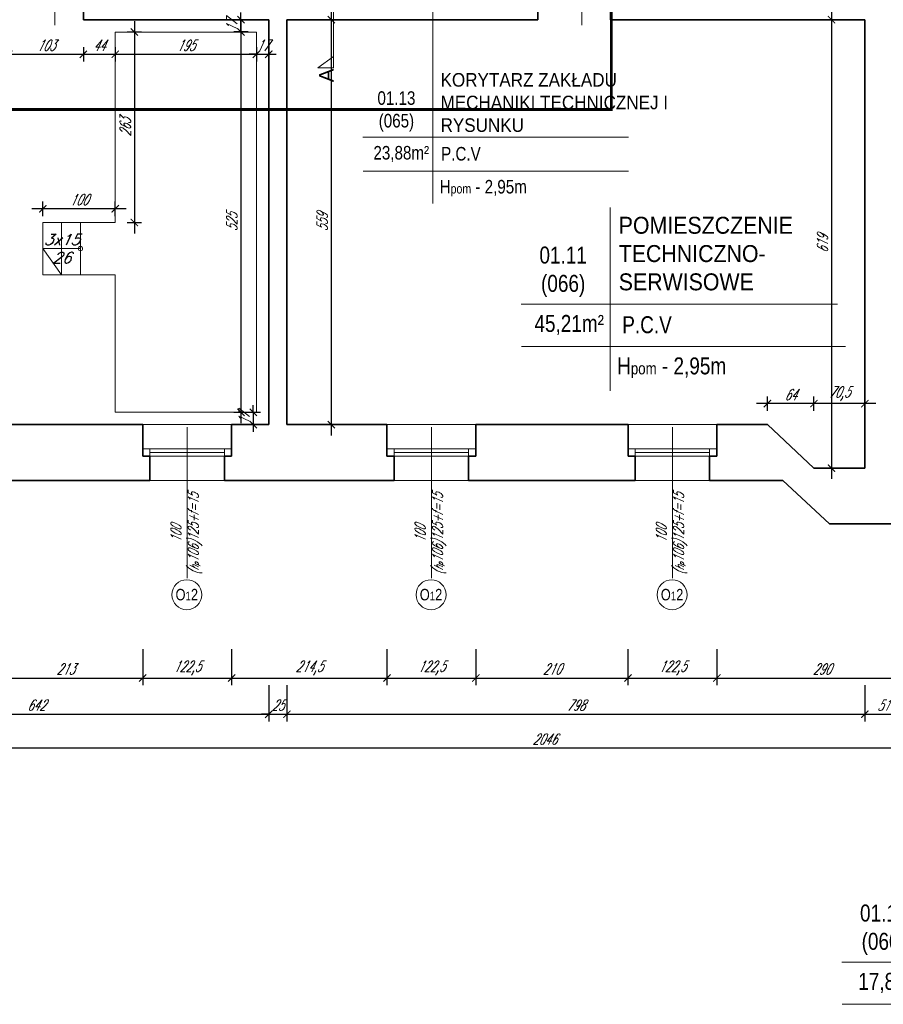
# Model space of a CAD drawing. Header units: millimetres. Extents: x 402 to 79005, y -7782 to 89952.
# Tile 235 of 256: x 25987 to 27179, y 35050 to 36409. Entities that reach past the tile are written whole.
import ezdxf

# ---------------------------------------------------------------- set-up
doc = ezdxf.new("R2010")
doc.units = ezdxf.units.MM
doc.header["$LTSCALE"] = 10
doc.linetypes.add('ACAD_ISO04W100', pattern=[30, 24, -3, 0, -3])
doc.linetypes.add('DASHED', pattern=[19.05, 12.7, -6.35])
doc.layers.get('0').update_dxf_attribs({"lineweight": 0})
doc.layers.get('Defpoints').update_dxf_attribs({"color": 253})
for name, color, linetype, lineweight in [('01 parter - ściany', 253, 'Continuous', 35), ('03-01_okna', 253, 'Continuous', 15), ('03-02_schody', 253, 'Continuous', 5), ('03_drzwi', 253, 'Continuous', 15), ('04-1_widok', 253, 'Continuous', 5), ('05-01_wymiary', 253, 'Continuous', 5), ('05-03_opis', 253, 'Continuous', 5), ('0_A_GRANICA OPRACOWANIA', 1, 'Continuous', 0), ('0_A_PRZEKRÓJ', 5, 'Continuous', 0)]:
    doc.layers.add(name, color=color, linetype=linetype, lineweight=lineweight)
doc.styles.add('ariel', font='ARIAL.TTF', dxfattribs={"width": 0.8})
doc.styles.add('ariel_wym', font='simplex.shx', dxfattribs={"width": 0.65, "oblique": 25})
doc.styles.get("Standard").update_dxf_attribs({"font": 'arial.ttf'})
doc.dimstyles.new('ariel 50', dxfattribs={"dimtxt": 15, "dimasz": 10, "dimexe": 10, "dimexo": 0, "dimgap": 5, "dimtad": 1, "dimdec": 1, "dimrnd": 0.5, "dimtxsty": 'ariel_wym', "dimblk": 'ARCHTICK', "dimcen": 2.5, "dimdle": 15, "dimazin": 0, "dimtfac": 1, "dimtdec": 1, "dimtix": 1, "dimtmove": 0, "dimatfit": 3, "dimldrblk": 'DOT', "dimfxl": 0, "dimarcsym": 0})
doc.dimstyles.new('ariel 50 wnętrze', dxfattribs={"dimtxt": 15, "dimasz": 10, "dimexe": 10, "dimexo": 0, "dimgap": 5, "dimtad": 1, "dimdec": 1, "dimrnd": 0.5, "dimtxsty": 'ariel_wym', "dimblk": 'ARCHTICK', "dimcen": 2.5, "dimdle": 15, "dimazin": 0, "dimtfac": 1, "dimtdec": 1, "dimtix": 1, "dimtmove": 0, "dimatfit": 3, "dimldrblk": 'DOT', "dimfxl": 0, "dimarcsym": 0})

# ---------------------------------------------------------------- blocks, each defined once
blk = doc.blocks.new('_ArchTick')
at = {"color": 0, "linetype": 'ByBlock', "const_width": 0.15}
blk.add_lwpolyline([(-0.5, -0.5), (0.5, 0.5)], dxfattribs=at)
blk = doc.blocks.new('*D943')
at = {"layer": '05-01_wymiary', "color": 0, "lineweight": -2}
for p, q in [((25943.6, 35540.3), (25943.6, 35490.3)), ((26156.8, 35540.3), (26156.8, 35490.3)), ((25928.6, 35500.3), (26171.8, 35500.3))]:
    blk.add_line(p, q, dxfattribs=at)
at = {"layer": 'Defpoints', "color": 0}
for p in [(25943.6, 35850), (26156.8, 35850), (26156.8, 35500.3)]:
    blk.add_point(p, dxfattribs=at)
at = {"layer": '05-01_wymiary', "color": 0, "lineweight": -2, "xscale": 10, "yscale": 10, "zscale": 10, "rotation": 180}
blk.add_blockref('_ArchTick', (25943.6, 35500.3), dxfattribs=at)
at = {"layer": '05-01_wymiary', "color": 0, "lineweight": -2, "xscale": 10, "yscale": 10, "zscale": 10}
blk.add_blockref('_ArchTick', (26156.8, 35500.3), dxfattribs=at)
at = {"layer": '05-01_wymiary', "color": 0, "insert": (26050.2, 35512.8), "char_height": 15, "attachment_point": 5, "style": 'ariel_wym'}
blk.add_mtext('213', dxfattribs=at)
blk = doc.blocks.new('_Dot')
at = {"color": 0, "linetype": 'ByBlock', "lineweight": -2}
blk.add_line((-0.5, 0), (-1, 0), dxfattribs=at)
at = {"color": 0, "linetype": 'ByBlock', "const_width": 0.5}
blk.add_lwpolyline([(-0.25, 0, 1), (0.25, 0, 1)], format="xyb", close=True, dxfattribs=at)
blk = doc.blocks.new('*D944')
at = {"layer": '05-01_wymiary', "color": 0, "lineweight": -2}
for p, q in [((26156.8, 35540.3), (26156.8, 35490.3)), ((26279.5, 35540.3), (26279.5, 35490.3)), ((26141.8, 35500.3), (26294.5, 35500.3))]:
    blk.add_line(p, q, dxfattribs=at)
at = {"layer": 'Defpoints', "color": 0}
for p in [(26156.8, 35850), (26279.5, 35850), (26279.5, 35500.3)]:
    blk.add_point(p, dxfattribs=at)
at = {"layer": '05-01_wymiary', "color": 0, "lineweight": -2, "xscale": 10, "yscale": 10, "zscale": 10, "rotation": 180}
blk.add_blockref('_ArchTick', (26156.8, 35500.3), dxfattribs=at)
at = {"layer": '05-01_wymiary', "color": 0, "lineweight": -2, "xscale": 10, "yscale": 10, "zscale": 10}
blk.add_blockref('_ArchTick', (26279.5, 35500.3), dxfattribs=at)
at = {"layer": '05-01_wymiary', "color": 0, "insert": (26218.2, 35514.2), "char_height": 15, "attachment_point": 5, "style": 'ariel_wym'}
blk.add_mtext('122,5', dxfattribs=at)
blk = doc.blocks.new('*D945')
at = {"layer": '05-01_wymiary', "color": 0, "lineweight": -2}
for p, q in [((26279.5, 35540.3), (26279.5, 35490.3)), ((26494, 35540.3), (26494, 35490.3)), ((26264.5, 35500.3), (26509, 35500.3))]:
    blk.add_line(p, q, dxfattribs=at)
at = {"layer": 'Defpoints', "color": 0}
for p in [(26279.5, 35850), (26494, 35850), (26494, 35500.3)]:
    blk.add_point(p, dxfattribs=at)
at = {"layer": '05-01_wymiary', "color": 0, "lineweight": -2, "xscale": 10, "yscale": 10, "zscale": 10, "rotation": 180}
blk.add_blockref('_ArchTick', (26279.5, 35500.3), dxfattribs=at)
at = {"layer": '05-01_wymiary', "color": 0, "lineweight": -2, "xscale": 10, "yscale": 10, "zscale": 10}
blk.add_blockref('_ArchTick', (26494, 35500.3), dxfattribs=at)
at = {"layer": '05-01_wymiary', "color": 0, "insert": (26386.8, 35514.2), "char_height": 15, "attachment_point": 5, "style": 'ariel_wym'}
blk.add_mtext('214,5', dxfattribs=at)
blk = doc.blocks.new('*D946')
at = {"layer": '05-01_wymiary', "color": 0, "lineweight": -2}
for p, q in [((26494, 35540.3), (26494, 35490.3)), ((26616.7, 35540.3), (26616.7, 35490.3)), ((26479, 35500.3), (26631.7, 35500.3))]:
    blk.add_line(p, q, dxfattribs=at)
at = {"layer": 'Defpoints', "color": 0}
for p in [(26494, 35850), (26616.7, 35850), (26616.7, 35500.3)]:
    blk.add_point(p, dxfattribs=at)
at = {"layer": '05-01_wymiary', "color": 0, "lineweight": -2, "xscale": 10, "yscale": 10, "zscale": 10, "rotation": 180}
blk.add_blockref('_ArchTick', (26494, 35500.3), dxfattribs=at)
at = {"layer": '05-01_wymiary', "color": 0, "lineweight": -2, "xscale": 10, "yscale": 10, "zscale": 10}
blk.add_blockref('_ArchTick', (26616.7, 35500.3), dxfattribs=at)
at = {"layer": '05-01_wymiary', "color": 0, "insert": (26555.4, 35514.2), "char_height": 15, "attachment_point": 5, "style": 'ariel_wym'}
blk.add_mtext('122,5', dxfattribs=at)
blk = doc.blocks.new('*D947')
at = {"layer": '05-01_wymiary', "color": 0, "lineweight": -2}
for p, q in [((26616.7, 35540.3), (26616.7, 35490.3)), ((26826.8, 35540.3), (26826.8, 35490.3)), ((26601.7, 35500.3), (26841.8, 35500.3))]:
    blk.add_line(p, q, dxfattribs=at)
at = {"layer": 'Defpoints', "color": 0}
for p in [(26616.7, 35850), (26826.8, 35850), (26826.8, 35500.3)]:
    blk.add_point(p, dxfattribs=at)
at = {"layer": '05-01_wymiary', "color": 0, "lineweight": -2, "xscale": 10, "yscale": 10, "zscale": 10, "rotation": 180}
blk.add_blockref('_ArchTick', (26616.7, 35500.3), dxfattribs=at)
at = {"layer": '05-01_wymiary', "color": 0, "lineweight": -2, "xscale": 10, "yscale": 10, "zscale": 10}
blk.add_blockref('_ArchTick', (26826.8, 35500.3), dxfattribs=at)
at = {"layer": '05-01_wymiary', "color": 0, "insert": (26721.8, 35512.8), "char_height": 15, "attachment_point": 5, "style": 'ariel_wym'}
blk.add_mtext('210', dxfattribs=at)
blk = doc.blocks.new('*D948')
at = {"layer": '05-01_wymiary', "color": 0, "lineweight": -2}
for p, q in [((26826.8, 35540.3), (26826.8, 35490.3)), ((26949.5, 35540.3), (26949.5, 35490.3)), ((26811.8, 35500.3), (26964.5, 35500.3))]:
    blk.add_line(p, q, dxfattribs=at)
at = {"layer": 'Defpoints', "color": 0}
for p in [(26826.8, 35850), (26949.5, 35850), (26949.5, 35500.3)]:
    blk.add_point(p, dxfattribs=at)
at = {"layer": '05-01_wymiary', "color": 0, "lineweight": -2, "xscale": 10, "yscale": 10, "zscale": 10, "rotation": 180}
blk.add_blockref('_ArchTick', (26826.8, 35500.3), dxfattribs=at)
at = {"layer": '05-01_wymiary', "color": 0, "lineweight": -2, "xscale": 10, "yscale": 10, "zscale": 10}
blk.add_blockref('_ArchTick', (26949.5, 35500.3), dxfattribs=at)
at = {"layer": '05-01_wymiary', "color": 0, "insert": (26888.2, 35514.2), "char_height": 15, "attachment_point": 5, "style": 'ariel_wym'}
blk.add_mtext('122,5', dxfattribs=at)
blk = doc.blocks.new('*D949')
at = {"layer": '05-01_wymiary', "color": 0, "lineweight": -2}
for p, q in [((26949.5, 35540.3), (26949.5, 35490.3)), ((27239.5, 35540.3), (27239.5, 35490.3)), ((26934.5, 35500.3), (27254.5, 35500.3))]:
    blk.add_line(p, q, dxfattribs=at)
at = {"layer": 'Defpoints', "color": 0}
for p in [(26949.5, 35850), (27239.5, 35790), (27239.5, 35500.3)]:
    blk.add_point(p, dxfattribs=at)
at = {"layer": '05-01_wymiary', "color": 0, "lineweight": -2, "xscale": 10, "yscale": 10, "zscale": 10, "rotation": 180}
blk.add_blockref('_ArchTick', (26949.5, 35500.3), dxfattribs=at)
at = {"layer": '05-01_wymiary', "color": 0, "lineweight": -2, "xscale": 10, "yscale": 10, "zscale": 10}
blk.add_blockref('_ArchTick', (27239.5, 35500.3), dxfattribs=at)
at = {"layer": '05-01_wymiary', "color": 0, "insert": (27094.5, 35512.8), "char_height": 15, "attachment_point": 5, "style": 'ariel_wym'}
blk.add_mtext('290', dxfattribs=at)
blk = doc.blocks.new('*D21')
at = {"layer": '05-01_wymiary', "color": 0, "lineweight": -2}
for p, q in [((25688.8, 35490.3), (25688.8, 35440.3)), ((26330.8, 35490.3), (26330.8, 35440.3)), ((25673.8, 35450.3), (26345.8, 35450.3))]:
    blk.add_line(p, q, dxfattribs=at)
at = {"layer": 'Defpoints', "color": 0}
for p in [(26330.8, 35850), (25688.8, 35773), (26330.8, 35450.3)]:
    blk.add_point(p, dxfattribs=at)
at = {"layer": '05-01_wymiary', "color": 0, "lineweight": -2, "xscale": 10, "yscale": 10, "zscale": 10, "rotation": 180}
blk.add_blockref('_ArchTick', (25688.8, 35450.3), dxfattribs=at)
at = {"layer": '05-01_wymiary', "color": 0, "lineweight": -2, "xscale": 10, "yscale": 10, "zscale": 10}
blk.add_blockref('_ArchTick', (26330.8, 35450.3), dxfattribs=at)
at = {"layer": '05-01_wymiary', "color": 0, "insert": (26009.8, 35462.8), "char_height": 15, "attachment_point": 5, "style": 'ariel_wym'}
blk.add_mtext('642', dxfattribs=at)
blk = doc.blocks.new('*D22')
at = {"layer": '05-01_wymiary', "color": 0, "lineweight": -2}
for p, q in [((26330.8, 35490.3), (26330.8, 35440.3)), ((26355.8, 35490.3), (26355.8, 35440.3)), ((26330.8, 35450.3), (26320.8, 35450.3)), ((26330.8, 35450.3), (26355.8, 35450.3)), ((26355.8, 35450.3), (26365.8, 35450.3))]:
    blk.add_line(p, q, dxfattribs=at)
at = {"layer": 'Defpoints', "color": 0}
for p in [(26330.8, 35850), (26355.8, 35850), (26355.8, 35450.3)]:
    blk.add_point(p, dxfattribs=at)
at = {"layer": '05-01_wymiary', "color": 0, "lineweight": -2, "xscale": 10, "yscale": 10, "zscale": 10}
blk.add_blockref('_ArchTick', (26330.8, 35450.3), dxfattribs=at)
at = {"layer": '05-01_wymiary', "color": 0, "lineweight": -2, "xscale": 10, "yscale": 10, "zscale": 10, "rotation": 180}
blk.add_blockref('_ArchTick', (26355.8, 35450.3), dxfattribs=at)
at = {"layer": '05-01_wymiary', "color": 0, "insert": (26343.3, 35462.8), "char_height": 15, "attachment_point": 5, "style": 'ariel_wym'}
blk.add_mtext('25', dxfattribs=at)
blk = doc.blocks.new('*D23')
at = {"layer": '05-01_wymiary', "color": 0, "lineweight": -2}
for p, q in [((26355.8, 35490.3), (26355.8, 35440.3)), ((27153.8, 35490.3), (27153.8, 35440.3)), ((26340.8, 35450.3), (27168.8, 35450.3))]:
    blk.add_line(p, q, dxfattribs=at)
at = {"layer": 'Defpoints', "color": 0}
for p in [(26355.8, 35850), (27153.8, 35790), (27153.8, 35450.3)]:
    blk.add_point(p, dxfattribs=at)
at = {"layer": '05-01_wymiary', "color": 0, "lineweight": -2, "xscale": 10, "yscale": 10, "zscale": 10, "rotation": 180}
blk.add_blockref('_ArchTick', (26355.8, 35450.3), dxfattribs=at)
at = {"layer": '05-01_wymiary', "color": 0, "lineweight": -2, "xscale": 10, "yscale": 10, "zscale": 10}
blk.add_blockref('_ArchTick', (27153.8, 35450.3), dxfattribs=at)
at = {"layer": '05-01_wymiary', "color": 0, "insert": (26754.8, 35462.8), "char_height": 15, "attachment_point": 5, "style": 'ariel_wym'}
blk.add_mtext('798', dxfattribs=at)
blk = doc.blocks.new('*D24')
at = {"layer": '05-01_wymiary', "color": 0, "lineweight": -2}
for p, q in [((27153.8, 35490.3), (27153.8, 35440.3)), ((27204.8, 35490.3), (27204.8, 35440.3)), ((27138.8, 35450.3), (27219.8, 35450.3))]:
    blk.add_line(p, q, dxfattribs=at)
at = {"layer": 'Defpoints', "color": 0}
for p in [(27153.8, 35790), (27204.8, 35790), (27204.8, 35450.3)]:
    blk.add_point(p, dxfattribs=at)
at = {"layer": '05-01_wymiary', "color": 0, "lineweight": -2, "xscale": 10, "yscale": 10, "zscale": 10, "rotation": 180}
blk.add_blockref('_ArchTick', (27153.8, 35450.3), dxfattribs=at)
at = {"layer": '05-01_wymiary', "color": 0, "lineweight": -2, "xscale": 10, "yscale": 10, "zscale": 10}
blk.add_blockref('_ArchTick', (27204.8, 35450.3), dxfattribs=at)
at = {"layer": '05-01_wymiary', "color": 0, "insert": (27179.3, 35462.8), "char_height": 15, "attachment_point": 5, "style": 'ariel_wym'}
blk.add_mtext('51', dxfattribs=at)
blk = doc.blocks.new('*D29')
at = {"layer": '05-01_wymiary', "color": 0, "lineweight": -2}
for p, q in [((25688.8, 35443.3), (25688.8, 35393.3)), ((27734.8, 35443.3), (27734.8, 35393.3)), ((27749.8, 35403.3), (25673.8, 35403.3))]:
    blk.add_line(p, q, dxfattribs=at)
at = {"layer": 'Defpoints', "color": 0}
for p in [(25688.8, 35773), (27734.8, 35773), (25688.8, 35403.3)]:
    blk.add_point(p, dxfattribs=at)
at = {"layer": '05-01_wymiary', "color": 0, "lineweight": -2, "xscale": 10, "yscale": 10, "zscale": 10, "rotation": 180}
blk.add_blockref('_ArchTick', (25688.8, 35403.3), dxfattribs=at)
at = {"layer": '05-01_wymiary', "color": 0, "lineweight": -2, "xscale": 10, "yscale": 10, "zscale": 10}
blk.add_blockref('_ArchTick', (27734.8, 35403.3), dxfattribs=at)
at = {"layer": '05-01_wymiary', "color": 0, "insert": (26711.8, 35415.8), "char_height": 15, "attachment_point": 5, "style": 'ariel_wym'}
blk.add_mtext('2046', dxfattribs=at)
blk = doc.blocks.new('*D330')
at = {"layer": '05-01_wymiary', "color": 0, "lineweight": -2}
for p, q in [((27107.8, 36424), (27107.8, 35775)), ((27117.8, 36409), (27097.8, 36409)), ((27117.8, 35790), (27097.8, 35790))]:
    blk.add_line(p, q, dxfattribs=at)
at = {"layer": 'Defpoints', "color": 0}
for p in [(27153.8, 36409), (27107.8, 35790), (27153.8, 35790)]:
    blk.add_point(p, dxfattribs=at)
at = {"layer": '05-01_wymiary', "color": 0, "lineweight": -2, "xscale": 10, "yscale": 10, "zscale": 10}
for p, rotation in [((27107.8, 36409), 90), ((27107.8, 35790), 270)]:
    blk.add_blockref('_ArchTick', p, dxfattribs=dict(at, rotation=rotation))
at = {"layer": '05-01_wymiary', "color": 0, "insert": (27095.3, 36099.5), "char_height": 15, "attachment_point": 5, "rotation": 90, "style": 'ariel_wym'}
blk.add_mtext('619', dxfattribs=at)
blk = doc.blocks.new('*D331')
at = {"layer": '05-01_wymiary', "color": 0, "lineweight": -2}
for p, q in [((27083.5, 35869), (27083.5, 35889)), ((27153.8, 35869), (27153.8, 35889)), ((27168.8, 35879), (27068.5, 35879))]:
    blk.add_line(p, q, dxfattribs=at)
at = {"layer": 'Defpoints', "color": 0}
for p in [(27083.5, 35879), (27083.5, 35790), (27153.8, 35790)]:
    blk.add_point(p, dxfattribs=at)
at = {"layer": '05-01_wymiary', "color": 0, "lineweight": -2, "xscale": 10, "yscale": 10, "zscale": 10, "rotation": 180}
blk.add_blockref('_ArchTick', (27083.5, 35879), dxfattribs=at)
at = {"layer": '05-01_wymiary', "color": 0, "lineweight": -2, "xscale": 10, "yscale": 10, "zscale": 10}
blk.add_blockref('_ArchTick', (27153.8, 35879), dxfattribs=at)
at = {"layer": '05-01_wymiary', "color": 0, "insert": (27118.7, 35892.9), "char_height": 15, "attachment_point": 5, "style": 'ariel_wym'}
blk.add_mtext('70,5', dxfattribs=at)
blk = doc.blocks.new('*D332')
at = {"layer": '05-01_wymiary', "color": 0, "lineweight": -2}
for p, q in [((27019.3, 35869), (27019.3, 35889)), ((27083.5, 35869), (27083.5, 35889)), ((27098.5, 35879), (27004.3, 35879))]:
    blk.add_line(p, q, dxfattribs=at)
at = {"layer": 'Defpoints', "color": 0}
for p in [(27019.3, 35879), (27019.3, 35850), (27083.5, 35790)]:
    blk.add_point(p, dxfattribs=at)
at = {"layer": '05-01_wymiary', "color": 0, "lineweight": -2, "xscale": 10, "yscale": 10, "zscale": 10, "rotation": 180}
blk.add_blockref('_ArchTick', (27019.3, 35879), dxfattribs=at)
at = {"layer": '05-01_wymiary', "color": 0, "lineweight": -2, "xscale": 10, "yscale": 10, "zscale": 10}
blk.add_blockref('_ArchTick', (27083.5, 35879), dxfattribs=at)
at = {"layer": '05-01_wymiary', "color": 0, "insert": (27051.4, 35891.5), "char_height": 15, "attachment_point": 5, "style": 'ariel_wym'}
blk.add_mtext('64', dxfattribs=at)
blk = doc.blocks.new('*D333')
at = {"layer": '05-01_wymiary', "color": 0, "lineweight": -2}
for p, q in [((26417.1, 36424), (26417.1, 35835)), ((26407.1, 36409), (26427.1, 36409)), ((26407.1, 35850), (26427.1, 35850))]:
    blk.add_line(p, q, dxfattribs=at)
at = {"layer": 'Defpoints', "color": 0}
for p in [(26355.8, 36409), (26355.8, 35850), (26417.1, 35850)]:
    blk.add_point(p, dxfattribs=at)
at = {"layer": '05-01_wymiary', "color": 0, "lineweight": -2, "xscale": 10, "yscale": 10, "zscale": 10}
for p, rotation in [((26417.1, 36409), 90), ((26417.1, 35850), 270)]:
    blk.add_blockref('_ArchTick', p, dxfattribs=dict(at, rotation=rotation))
at = {"layer": '05-01_wymiary', "color": 0, "insert": (26404.6, 36129.5), "char_height": 15, "attachment_point": 5, "rotation": 90, "style": 'ariel_wym'}
blk.add_mtext('559', dxfattribs=at)
blk = doc.blocks.new('*D335')
at = {"layer": '05-01_wymiary', "color": 0, "lineweight": -2}
for p, q in [((25971.8, 36371.2), (25971.8, 36351.2)), ((26074.8, 36371.2), (26074.8, 36351.2)), ((25956.8, 36361.2), (26089.8, 36361.2))]:
    blk.add_line(p, q, dxfattribs=at)
at = {"layer": 'Defpoints', "color": 0}
for p in [(25971.8, 36409), (26074.8, 36409), (26074.8, 36361.2)]:
    blk.add_point(p, dxfattribs=at)
at = {"layer": '05-01_wymiary', "color": 0, "lineweight": -2, "xscale": 10, "yscale": 10, "zscale": 10, "rotation": 180}
blk.add_blockref('_ArchTick', (25971.8, 36361.2), dxfattribs=at)
at = {"layer": '05-01_wymiary', "color": 0, "lineweight": -2, "xscale": 10, "yscale": 10, "zscale": 10}
blk.add_blockref('_ArchTick', (26074.8, 36361.2), dxfattribs=at)
at = {"layer": '05-01_wymiary', "color": 0, "insert": (26023.3, 36373.7), "char_height": 15, "attachment_point": 5, "style": 'ariel_wym'}
blk.add_mtext('103', dxfattribs=at)
blk = doc.blocks.new('*D336')
at = {"layer": '05-01_wymiary', "color": 0, "lineweight": -2}
for p, q in [((26074.8, 36371.2), (26074.8, 36351.2)), ((26118.8, 36371.2), (26118.8, 36351.2)), ((26059.8, 36361.2), (26133.8, 36361.2))]:
    blk.add_line(p, q, dxfattribs=at)
at = {"layer": 'Defpoints', "color": 0}
for p in [(26074.8, 36409), (26118.8, 36392), (26118.8, 36361.2)]:
    blk.add_point(p, dxfattribs=at)
at = {"layer": '05-01_wymiary', "color": 0, "lineweight": -2, "xscale": 10, "yscale": 10, "zscale": 10, "rotation": 180}
blk.add_blockref('_ArchTick', (26074.8, 36361.2), dxfattribs=at)
at = {"layer": '05-01_wymiary', "color": 0, "lineweight": -2, "xscale": 10, "yscale": 10, "zscale": 10}
blk.add_blockref('_ArchTick', (26118.8, 36361.2), dxfattribs=at)
at = {"layer": '05-01_wymiary', "color": 0, "insert": (26096.8, 36373.7), "char_height": 15, "attachment_point": 5, "style": 'ariel_wym'}
blk.add_mtext('44', dxfattribs=at)
blk = doc.blocks.new('*D337')
at = {"layer": '05-01_wymiary', "color": 0, "lineweight": -2}
for p, q in [((26118.8, 36371.2), (26118.8, 36351.2)), ((26313.8, 36371.2), (26313.8, 36351.2)), ((26103.8, 36361.2), (26328.8, 36361.2))]:
    blk.add_line(p, q, dxfattribs=at)
at = {"layer": 'Defpoints', "color": 0}
for p in [(26118.8, 36392), (26313.8, 36392), (26313.8, 36361.2)]:
    blk.add_point(p, dxfattribs=at)
at = {"layer": '05-01_wymiary', "color": 0, "lineweight": -2, "xscale": 10, "yscale": 10, "zscale": 10, "rotation": 180}
blk.add_blockref('_ArchTick', (26118.8, 36361.2), dxfattribs=at)
at = {"layer": '05-01_wymiary', "color": 0, "lineweight": -2, "xscale": 10, "yscale": 10, "zscale": 10}
blk.add_blockref('_ArchTick', (26313.8, 36361.2), dxfattribs=at)
at = {"layer": '05-01_wymiary', "color": 0, "insert": (26216.3, 36373.7), "char_height": 15, "attachment_point": 5, "style": 'ariel_wym'}
blk.add_mtext('195', dxfattribs=at)
blk = doc.blocks.new('*D338')
at = {"layer": '05-01_wymiary', "color": 0, "lineweight": -2}
for p, q in [((26313.8, 36371.2), (26313.8, 36351.2)), ((26330.8, 36371.2), (26330.8, 36351.2)), ((26313.8, 36361.2), (26303.8, 36361.2)), ((26313.8, 36361.2), (26330.8, 36361.2)), ((26330.8, 36361.2), (26340.8, 36361.2))]:
    blk.add_line(p, q, dxfattribs=at)
at = {"layer": 'Defpoints', "color": 0}
for p in [(26330.8, 36409), (26313.8, 36392), (26330.8, 36361.2)]:
    blk.add_point(p, dxfattribs=at)
at = {"layer": '05-01_wymiary', "color": 0, "lineweight": -2, "xscale": 10, "yscale": 10, "zscale": 10}
blk.add_blockref('_ArchTick', (26313.8, 36361.2), dxfattribs=at)
at = {"layer": '05-01_wymiary', "color": 0, "lineweight": -2, "xscale": 10, "yscale": 10, "zscale": 10, "rotation": 180}
blk.add_blockref('_ArchTick', (26330.8, 36361.2), dxfattribs=at)
at = {"layer": '05-01_wymiary', "color": 0, "insert": (26322.3, 36373.7), "char_height": 15, "attachment_point": 5, "style": 'ariel_wym'}
blk.add_mtext('17', dxfattribs=at)
blk = doc.blocks.new('*D339')
at = {"layer": '05-01_wymiary', "color": 0, "lineweight": -2}
for p, q in [((26292.4, 36407), (26292.4, 35852)), ((26302.4, 36392), (26282.4, 36392)), ((26302.4, 35867), (26282.4, 35867))]:
    blk.add_line(p, q, dxfattribs=at)
at = {"layer": 'Defpoints', "color": 0}
for p in [(26313.8, 36392), (26292.4, 35867), (26313.8, 35867)]:
    blk.add_point(p, dxfattribs=at)
at = {"layer": '05-01_wymiary', "color": 0, "lineweight": -2, "xscale": 10, "yscale": 10, "zscale": 10}
for p, rotation in [((26292.4, 36392), 90), ((26292.4, 35867), 270)]:
    blk.add_blockref('_ArchTick', p, dxfattribs=dict(at, rotation=rotation))
at = {"layer": '05-01_wymiary', "color": 0, "insert": (26279.9, 36129.5), "char_height": 15, "attachment_point": 5, "rotation": 90, "style": 'ariel_wym'}
blk.add_mtext('525', dxfattribs=at)
blk = doc.blocks.new('*D340')
at = {"layer": '05-01_wymiary', "color": 0, "lineweight": -2}
for p, q in [((26319.4, 35867), (26299.4, 35867)), ((26309.4, 35867), (26309.4, 35877)), ((26309.4, 35867), (26309.4, 35850)), ((26319.4, 35850), (26299.4, 35850)), ((26309.4, 35850), (26309.4, 35840))]:
    blk.add_line(p, q, dxfattribs=at)
at = {"layer": 'Defpoints', "color": 0}
for p in [(26330.8, 35867), (26309.4, 35850), (26330.8, 35850)]:
    blk.add_point(p, dxfattribs=at)
at = {"layer": '05-01_wymiary', "color": 0, "lineweight": -2, "xscale": 10, "yscale": 10, "zscale": 10}
for p, rotation in [((26309.4, 35867), 270), ((26309.4, 35850), 90)]:
    blk.add_blockref('_ArchTick', p, dxfattribs=dict(at, rotation=rotation))
at = {"layer": '05-01_wymiary', "color": 0, "insert": (26296.9, 35858.5), "char_height": 15, "attachment_point": 5, "rotation": 90, "style": 'ariel_wym'}
blk.add_mtext('17', dxfattribs=at)
blk = doc.blocks.new('*D341')
at = {"layer": '05-01_wymiary', "color": 0, "lineweight": -2}
for p, q in [((26292.4, 36409), (26292.4, 36419)), ((26302.4, 36409), (26282.4, 36409)), ((26292.4, 36392), (26292.4, 36409)), ((26302.4, 36392), (26282.4, 36392)), ((26292.4, 36392), (26292.4, 36382))]:
    blk.add_line(p, q, dxfattribs=at)
at = {"layer": 'Defpoints', "color": 0}
for p in [(26292.4, 36409), (26330.8, 36409), (26313.8, 36392)]:
    blk.add_point(p, dxfattribs=at)
at = {"layer": '05-01_wymiary', "color": 0, "lineweight": -2, "xscale": 10, "yscale": 10, "zscale": 10}
for p, rotation in [((26292.4, 36409), 270), ((26292.4, 36392), 90)]:
    blk.add_blockref('_ArchTick', p, dxfattribs=dict(at, rotation=rotation))
at = {"layer": '05-01_wymiary', "color": 0, "insert": (26279.9, 36400.5), "char_height": 15, "attachment_point": 5, "rotation": 90, "style": 'ariel_wym'}
blk.add_mtext('17', dxfattribs=at)
blk = doc.blocks.new('*D342')
at = {"layer": '05-01_wymiary', "color": 0, "lineweight": -2}
for p, q in [((26145.2, 36407), (26145.2, 36114)), ((26135.2, 36392), (26155.2, 36392)), ((26135.2, 36129), (26155.2, 36129))]:
    blk.add_line(p, q, dxfattribs=at)
at = {"layer": 'Defpoints', "color": 0}
for p in [(26118.8, 36392), (26118.8, 36129), (26145.2, 36129)]:
    blk.add_point(p, dxfattribs=at)
at = {"layer": '05-01_wymiary', "color": 0, "lineweight": -2, "xscale": 10, "yscale": 10, "zscale": 10}
for p, rotation in [((26145.2, 36392), 90), ((26145.2, 36129), 270)]:
    blk.add_blockref('_ArchTick', p, dxfattribs=dict(at, rotation=rotation))
at = {"layer": '05-01_wymiary', "color": 0, "insert": (26132.7, 36260.5), "char_height": 15, "attachment_point": 5, "rotation": 90, "style": 'ariel_wym'}
blk.add_mtext('263', dxfattribs=at)
blk = doc.blocks.new('*D343')
at = {"layer": '05-01_wymiary', "color": 0, "lineweight": -2}
for p, q in [((26018.8, 36138), (26018.8, 36158)), ((26118.8, 36138), (26118.8, 36158)), ((26133.8, 36148), (26003.8, 36148))]:
    blk.add_line(p, q, dxfattribs=at)
at = {"layer": 'Defpoints', "color": 0}
for p in [(26018.8, 36148), (26018.8, 36129), (26118.8, 36129)]:
    blk.add_point(p, dxfattribs=at)
at = {"layer": '05-01_wymiary', "color": 0, "lineweight": -2, "xscale": 10, "yscale": 10, "zscale": 10, "rotation": 180}
blk.add_blockref('_ArchTick', (26018.8, 36148), dxfattribs=at)
at = {"layer": '05-01_wymiary', "color": 0, "lineweight": -2, "xscale": 10, "yscale": 10, "zscale": 10}
blk.add_blockref('_ArchTick', (26118.8, 36148), dxfattribs=at)
at = {"layer": '05-01_wymiary', "color": 0, "insert": (26068.8, 36160.5), "char_height": 15, "attachment_point": 5, "style": 'ariel_wym'}
blk.add_mtext('100', dxfattribs=at)

msp = doc.modelspace()

# ---------------------------------------------------------------- linework, layer by layer
at = {"layer": '01 parter - ściany'}
for p, q in [((26074.83, 36408.98), (26074.83, 36464.62)), ((26702.21, 36464.62), (26702.21, 36408.98)), ((26802.71, 36464.62), (26802.71, 36408.98)), ((26330.83, 36408.98), (26074.83, 36408.98)), ((26330.83, 35850.05), (26330.83, 36408.98)), ((26702.21, 36408.98), (26355.83, 36408.98)), ((26355.83, 35850.05), (26355.83, 36408.98)), ((27153.83, 36408.98), (26802.71, 36408.98)), ((27153.83, 35790.05), (27153.83, 36408.98)), ((26355.83, 36282.34), (26355.83, 36182.34)), ((26156.81, 35850.05), (25943.56, 35850.05)), ((26156.81, 35850.05), (26156.81, 35806.55)), ((26330.83, 35850.05), (26279.51, 35850.05)), ((26279.51, 35850.05), (26279.51, 35806.56)), ((26494.01, 35850.05), (26355.83, 35850.05)), ((26494.01, 35850.05), (26494.01, 35806.55)), ((26826.82, 35850.03), (26616.71, 35850.05)), ((26616.71, 35850.05), (26616.71, 35806.56)), ((26826.82, 35850.03), (26826.82, 35806.53)), ((27019.31, 35850.05), (26949.52, 35850.03)), ((26949.52, 35850.03), (26949.52, 35806.54)), ((27083.53, 35790.05), (27019.31, 35850.05)), ((26166.78, 35806.55), (26156.81, 35806.55)), ((26166.78, 35773.05), (26166.78, 35806.55)), ((26269.51, 35773.05), (26269.51, 35806.56)), ((26279.48, 35806.56), (26269.51, 35806.56)), ((26503.98, 35806.55), (26494.01, 35806.55)), ((26503.98, 35773.05), (26503.98, 35806.55)), ((26606.71, 35773.05), (26606.71, 35806.56)), ((26616.68, 35806.56), (26606.71, 35806.56)), ((26836.79, 35806.53), (26826.82, 35806.53)), ((26836.79, 35773.03), (26836.79, 35806.53)), ((26939.52, 35773.03), (26939.52, 35806.54)), ((26949.49, 35806.54), (26939.52, 35806.54)), ((27153.83, 35790.05), (27083.53, 35790.05)), ((26166.78, 35773.05), (25933.56, 35773.05)), ((26503.98, 35773.05), (26269.51, 35773.05)), ((26836.79, 35773.03), (26606.71, 35773.05)), ((27040.73, 35773.05), (26939.52, 35773.05)), ((27105.07, 35713.05), (27040.73, 35773.05)), ((27249.51, 35713.05), (27105.07, 35713.05))]:
    msp.add_line(p, q, dxfattribs=at)
at = {"layer": '03-01_okna', "linetype": 'Continuous', "lineweight": 0}
for p, q in [((26279.51, 35816.56), (26156.81, 35816.55)), ((26166.78, 35806.55), (26166.78, 35816.55)), ((26269.51, 35811.55), (26166.78, 35811.55)), ((26269.51, 35806.56), (26269.51, 35816.56)), ((26616.71, 35816.56), (26494.01, 35816.54)), ((26503.98, 35806.55), (26503.98, 35816.55)), ((26606.71, 35811.55), (26503.98, 35811.55)), ((26606.71, 35806.56), (26606.71, 35816.56)), ((26949.52, 35816.54), (26826.82, 35816.52)), ((26836.79, 35806.53), (26836.79, 35816.53)), ((26939.52, 35811.53), (26836.79, 35811.53)), ((26939.52, 35806.54), (26939.52, 35816.54)), ((26269.51, 35806.56), (26166.78, 35806.55)), ((26606.71, 35806.56), (26503.98, 35806.55)), ((26939.52, 35806.54), (26836.79, 35806.53)), ((26166.78, 35773.05), (26269.51, 35773.05)), ((26503.98, 35773.05), (26606.71, 35773.05)), ((26836.79, 35773.03), (26939.55, 35773.03))]:
    msp.add_line(p, q, dxfattribs=at)
at = {"layer": '03-02_schody'}
for p, q in [((26118.83, 36128.98), (26018.83, 36128.98)), ((26018.83, 36056.98), (26018.83, 36128.98)), ((26044.83, 36056.98), (26044.83, 36128.98)), ((26070.83, 36056.98), (26070.83, 36128.98)), ((26070.83, 36092.98), (26018.83, 36092.98)), ((26018.83, 36092.98), (26044.83, 36056.98)), ((26118.83, 36056.98), (26018.83, 36056.98))]:
    msp.add_line(p, q, dxfattribs=at)
msp.add_circle((26070.83, 36092.98), 3, dxfattribs=at)
at = {"layer": '03_drzwi'}
for p, q in [((26035.33, 36401.45), (26035.35, 36470.53)), ((26762.95, 36401.45), (26762.98, 36470.53))]:
    msp.add_line(p, q, dxfattribs=at)
at = {"layer": '04-1_widok'}
for p, q in [((26313.83, 36391.98), (26118.83, 36391.98)), ((26118.83, 36128.98), (26118.83, 36391.98)), ((26313.83, 35867.05), (26313.83, 36391.98)), ((26118.83, 35867.05), (26118.83, 36056.98)), ((26313.83, 35867.05), (26118.83, 35867.05)), ((26156.81, 35850.05), (26279.51, 35850.05)), ((26494.01, 35850.05), (26616.71, 35850.05)), ((26826.82, 35850.03), (26949.54, 35850.02))]:
    msp.add_line(p, q, dxfattribs=at)
at = {"layer": '05-03_opis'}
for p, q in [((26557.3, 36543.01), (26557.3, 36155.44)), ((26460.75, 36246.71), (26827.73, 36246.71)), ((26461.2, 36200.03), (26827.53, 36200.03)), ((26802.15, 35896.52), (26802.15, 36149.8)), ((26679.39, 36016.44), (27116.17, 36016.44)), ((26679.96, 35958.09), (27127.34, 35958.09)), ((27122.03, 35108.27), (27558.81, 35108.27)), ((27122.59, 35049.92), (27569.97, 35049.92))]:
    msp.add_line(p, q, dxfattribs=at)
at = {"layer": '05-03_opis', "lineweight": 0}
for p, q in [((26218.14, 35846.39), (26218.14, 35637.98)), ((26555.34, 35846.38), (26555.34, 35637.98)), ((26888.17, 35846.36), (26888.17, 35637.96))]:
    msp.add_line(p, q, dxfattribs=at)
for centre in [(26217.64, 35615.3), (26554.84, 35615.29), (26887.67, 35615.27)]:
    msp.add_circle(centre, 20.69, dxfattribs=at)
at = {"layer": '0_A_GRANICA OPRACOWANIA', "color": 1, "linetype": 'DASHED', "const_width": 4}
msp.add_lwpolyline([(25790.69, 37678.95), (26803.78, 37678.95), (26803.78, 36285.02), (25790.69, 36285.02)], close=True, dxfattribs=at)
at = {"layer": '0_A_PRZEKRÓJ', "linetype": 'ACAD_ISO04W100', "lineweight": 9}
msp.add_lwpolyline([(26294.1, 37637.61), (26294.1, 37106.52), (26420.24, 37106.52), (26420.24, 36358.25)], dxfattribs=at)
at = {"layer": '0_A_PRZEKRÓJ', "linetype": 'Continuous', "lineweight": 9}
msp.add_lwpolyline([(26420.24, 36358.25), (26398.54, 36342.56), (26420.24, 36342.56), (26420.24, 36358.25)], dxfattribs=at)

# ---------------------------------------------------------------- texts
at = {"layer": '05-03_opis', "style": 'ariel'}
for s, insert, char_height, width, attachment_point in [('\\W0.9;{\\fArial|b0|i0|c238|p34;KORYTARZ ZAKŁADU MECHANIKI TECHNICZNEJ I RYSUNKU}', (26568, 36294.56), 18.7387, 375.0449, 4), ('{\\fArial|b0|i0|c238|p34;01.13\\P(065)}', (26507.06, 36282.38), 18.7387, 87.1301, 5), ('{\\fArial|b0|i0|c238|p34;23,88m²}', (26513.74, 36223.59), 18.7387, 87.1301, 5), ('P.C.V', (26568.77, 36223.81), 18.739, 258.2312, 4), ('{\\fArial|b0|i0|c238|p34; H\\H0.7x;pom\\H1.429x; - 2,95m}', (26560.87, 36176.47), 18.7387, 258.2312, 4), ('\\W0.9;{\\fArial|b0|i0|c238|p34;POMIESZCZENIE TECHNICZNO- SERWISOWE}', (26814.02, 36086), 23.4234, 356.6375, 4), ('{\\fArial|b0|i0|c238|p34;01.11\\P(066)}', (26737.28, 36061.03), 23.4234, 108.9126, 5), ('{\\fArial|b0|i0|c238|p34;45,21m²}', (26745.63, 35987.54), 23.4234, 108.9126, 5), ('P.C.V', (26818.9, 35987.82), 23.423, 322.789, 4), ('{\\fArial|b0|i0|c238|p34; H\\H0.7x;pom\\H1.429x; - 2,95m}', (26804.55, 35928.63), 23.4234, 322.789, 4), ('{\\fArial|b0|i0|c238|p34;01.10\\P(060)}', (27179.92, 35152.86), 23.4234, 108.9126, 5), ('{\\fArial|b0|i0|c238|p34;17,88m²}', (27192.73, 35079.37), 23.4234, 108.9126, 5)]:
    msp.add_mtext(s, dxfattribs=dict(at, insert=insert, char_height=char_height, width=width, attachment_point=attachment_point))
at = {"layer": '05-03_opis', "lineweight": 0, "attachment_point": 5}
for s, insert, char_height, width, style in [('{\\W1;3x15\\P26}', (26044.83, 36092.98), 15, 55, 'ariel_wym'), ('O{\\H0.7576x;1}2', (26217.64, 35615.3), 15.84, 75.1935, 'ariel'), ('O{\\H0.7576x;1}2', (26554.84, 35615.29), 15.84, 75.1935, 'ariel'), ('O{\\H0.7576x;1}2', (26887.67, 35615.27), 15.84, 75.1935, 'ariel')]:
    msp.add_mtext(s, dxfattribs=dict(at, insert=insert, char_height=char_height, width=width, style=style))
at = {"layer": '05-03_opis', "lineweight": 0, "char_height": 14.4, "width": 62.6613, "attachment_point": 5, "rotation": 90, "style": 'ariel_wym'}
for insert in [(26217.07, 35699.35), (26554.27, 35699.35), (26887.1, 35699.33)]:
    msp.add_mtext('100\\P({\\H0.8333x;h\\H0.6x;p}106)125+f=15', dxfattribs=dict(at, insert=insert))
at = {"layer": '0_A_PRZEKRÓJ', "linetype": 'Continuous', "lineweight": 9, "insert": (26400.24, 36322.75), "char_height": 20, "width": 37.1997, "attachment_point": 1, "rotation": 90}
msp.add_mtext('A', dxfattribs=at)

# ---------------------------------------------------------------- dimensions: what is measured, and where the dimension line sits
at = {"layer": '05-01_wymiary'}
for base, p1, p2, picture, middle in [((26417.06, 35850.05), (26355.83, 36408.98), (26355.83, 35850.05), '*D333', (26404.56, 36129.51)), ((27107.83, 35790.05), (27153.83, 36408.98), (27153.83, 35790.05), '*D330', (27095.33, 36099.51)), ((26145.24, 36128.98), (26118.83, 36391.98), (26118.83, 36128.98), '*D342', (26132.74, 36260.48)), ((26292.36, 35867.05), (26313.83, 36391.98), (26313.83, 35867.05), '*D339', (26279.86, 36129.51))]:
    dim = msp.add_linear_dim(base=base, p1=p1, p2=p2, angle=90, dimstyle='ariel 50 wnętrze', dxfattribs=at)
    dim.commit()
    dim.dimension.update_dxf_attribs({"geometry": picture, "text_midpoint": middle})
for base, p1, p2, picture, middle in [((26292.36, 36408.98), (26313.83, 36391.98), (26330.83, 36408.98), '*D341', (26279.86, 36400.48)), ((26309.36, 35850.05), (26330.83, 35867.05), (26330.83, 35850.05), '*D340', (26296.86, 35858.55))]:
    dim = msp.add_linear_dim(base=base, p1=p1, p2=p2, angle=90, dimstyle='ariel 50 wnętrze', override={"dimtmove": 1}, dxfattribs=at)
    dim.commit()
    dim.dimension.update_dxf_attribs({"geometry": picture, "text_midpoint": middle})
for base, p1, p2, dimstyle, picture, middle in [((26074.83, 36361.16), (25971.83, 36408.98), (26074.83, 36408.98), 'ariel 50 wnętrze', '*D335', (26023.33, 36373.66)), ((26118.83, 36361.16), (26074.83, 36408.98), (26118.83, 36391.98), 'ariel 50 wnętrze', '*D336', (26096.83, 36373.66)), ((26330.83, 36361.16), (26313.83, 36391.98), (26330.83, 36408.98), 'ariel 50 wnętrze', '*D338', (26322.33, 36373.66)), ((26313.83, 36361.16), (26118.83, 36391.98), (26313.83, 36391.98), 'ariel 50 wnętrze', '*D337', (26216.33, 36373.66)), ((27019.31, 35879.02), (27083.53, 35790.05), (27019.31, 35850.05), 'ariel 50 wnętrze', '*D332', (27051.42, 35891.52)), ((26156.81, 35500.3), (25943.59, 35850.03), (26156.81, 35850.05), 'ariel 50', '*D943', (26050.2, 35512.8)), ((26279.51, 35500.3), (26156.81, 35850.05), (26279.51, 35850.05), 'ariel 50', '*D944', (26218.16, 35514.23)), ((26494.01, 35500.3), (26279.51, 35850.05), (26494.01, 35850.05), 'ariel 50', '*D945', (26386.76, 35514.23)), ((26355.83, 35450.3), (26330.83, 35850.05), (26355.83, 35850.05), 'ariel 50', '*D22', (26343.33, 35462.8)), ((27153.83, 35450.3), (26355.83, 35850.05), (27153.83, 35790.05), 'ariel 50', '*D23', (26754.83, 35462.8)), ((26616.71, 35500.3), (26494.01, 35850.05), (26616.71, 35850.05), 'ariel 50', '*D946', (26555.36, 35514.23)), ((26826.82, 35500.3), (26616.71, 35850.05), (26826.82, 35850.03), 'ariel 50', '*D947', (26721.77, 35512.8)), ((26949.52, 35500.3), (26826.82, 35850.03), (26949.52, 35850.03), 'ariel 50', '*D948', (26888.17, 35514.23)), ((27239.54, 35500.3), (26949.52, 35850.03), (27239.54, 35790.05), 'ariel 50', '*D949', (27094.53, 35512.8)), ((27204.83, 35450.3), (27153.83, 35790.05), (27204.83, 35790.05), 'ariel 50', '*D24', (27179.33, 35462.8))]:
    dim = msp.add_linear_dim(base=base, p1=p1, p2=p2, dimstyle=dimstyle, override={"dimtmove": 1}, dxfattribs=at)
    dim.commit()
    dim.dimension.update_dxf_attribs({"geometry": picture, "text_midpoint": middle})
for base, p1, p2, dimstyle, picture, middle in [((26018.83, 36148.02), (26118.83, 36128.98), (26018.83, 36128.98), 'ariel 50 wnętrze', '*D343', (26068.83, 36160.52)), ((27083.53, 35879.02), (27153.83, 35790.05), (27083.53, 35790.05), 'ariel 50 wnętrze', '*D331', (27118.68, 35892.95)), ((26330.83, 35450.3), (25688.83, 35773.05), (26330.83, 35850.05), 'ariel 50', '*D21', (26009.83, 35462.8)), ((25688.83, 35403.31), (27734.84, 35773.05), (25688.83, 35773.05), 'ariel 50', '*D29', (26711.84, 35415.81))]:
    dim = msp.add_linear_dim(base=base, p1=p1, p2=p2, dimstyle=dimstyle, dxfattribs=at)
    dim.commit()
    dim.dimension.update_dxf_attribs({"geometry": picture, "text_midpoint": middle})

doc.saveas('drawing.dxf')
